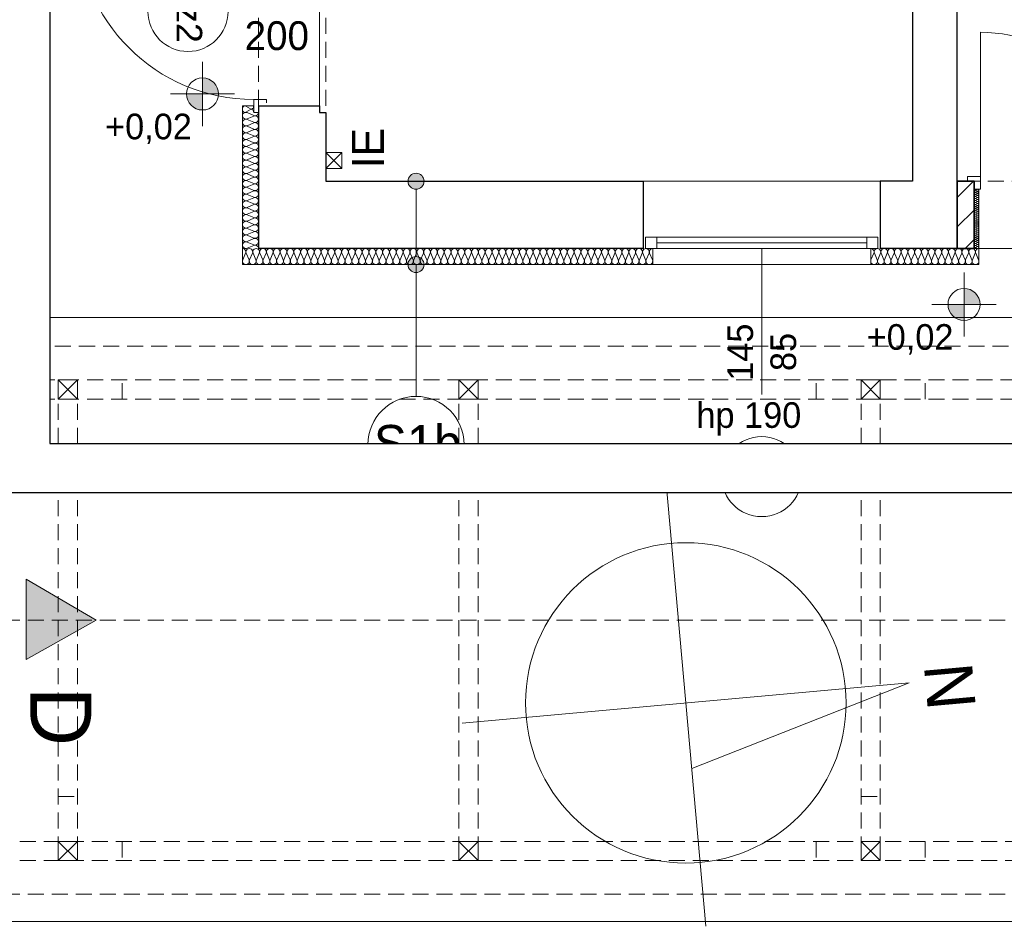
# Model space of a CAD drawing. Header units: inches. Extents: x -515158 to -470211, y -1887 to 84268.
# Tile 2 of 102: x -508388 to -502245, y 1067 to 6726. Entities that reach past the tile are written whole.
import ezdxf

# ---------------------------------------------------------------- set-up
doc = ezdxf.new("R2010")
doc.units = ezdxf.units.IN
doc.header["$MEASUREMENT"] = 0
doc.set_wipeout_variables(frame=1)
doc.linetypes.add('Krawędzie ukryte', pattern=[150, 100, -50])
for name, color, linetype, lineweight in [('#podkład', 252, 'Continuous', 9), ('Arch drzwi_Nr_Pióra__10', 252, 'Continuous', 18), ('Arch ocieplenie_Nr_Pióra__9', 252, 'Continuous', 9), ('Arch opisy okien_Nr_Pióra__9', 252, 'Continuous', 9), ('Arch opisy_Nr_Pióra__1', 252, 'Continuous', 25), ('Arch opisy_Nr_Pióra__21', 252, 'Continuous', 9), ('Arch opisy_Nr_Pióra__9', 252, 'Continuous', 9), ('ARCH TABELA_Nr_Pióra__21', 252, 'Continuous', 9), ('Arch tabelki_Nr_Pióra__21', 252, 'Continuous', 9), ('Arch wykończenie_Nr_Pióra__3', 252, 'Continuous', 18), ('Arch zmurowania_Nr_Pióra__21', 252, 'Continuous', 9), ('Arch zmurowania_Nr_Pióra__27', 252, 'Continuous', 35), ('INSTALACJA IE_Nr_Pióra__88', 252, 'Continuous', 20), ('INWENT KONST. DREWNIANA_Nr_Pióra__21', 252, 'Continuous', 9), ('INWENT OPISY_Nr_Pióra__21', 252, 'Continuous', 9), ('INWENT OPISY_Nr_Pióra__41', 252, 'Continuous', 15), ('INWENT OPISY_Nr_Pióra__88', 252, 'Continuous', 20), ('INWENT OPISY_Nr_Pióra__9', 252, 'Continuous', 9), ('INWENT RZĘDNE_Nr_Pióra__21', 252, 'Continuous', 9), ('INWENT TEREN_Nr_Pióra__21', 252, 'Continuous', 9), ('INWENT. DRZWI_Nr_Pióra__5', 252, 'Continuous', 13), ('INWENT. OKNA_Nr_Pióra__21', 252, 'Continuous', 9), ('INWENT. OKNA_Nr_Pióra__5', 252, 'Continuous', 13), ('INWENT.ŚCIANY_Nr_Pióra__1', 252, 'Continuous', 25), ('INWENT.ŚCIANY_Nr_Pióra__21', 252, 'Continuous', 9), ('Istniejące stropy_Nr_Pióra__5', 252, 'Continuous', 13)]:
    doc.layers.add(name, color=color, linetype=linetype, lineweight=lineweight)
doc.layers.add('_TABELA', color=7, linetype='Continuous')
doc.styles.add('GENERATED_STYLE_10', font='arial.ttf')
doc.styles.add('GENERATED_STYLE_3', font='txt')
doc.styles.add('GENERATED_STYLE_6', font='txt')
doc.styles.add('GENERATED_STYLE_7', font='txt')

# ---------------------------------------------------------------- blocks, each defined once
blk = doc.blocks.new('parter')
at = {"layer": 'Arch opisy_Nr_Pióra__21', "linetype": 'Continuous'}
for points in [[(-505865.4, 37847.6), (-505869.2, 37866.8), (-505880.1, 37883), (-505896.3, 37893.8), (-505915.4, 37897.6), (-505934.6, 37893.8), (-505950.8, 37883), (-505961.6, 37866.8), (-505965.4, 37847.6), (-505961.6, 37828.5), (-505950.8, 37812.3), (-505934.6, 37801.4), (-505915.4, 37797.6), (-505896.3, 37801.4), (-505880.1, 37812.3), (-505869.2, 37828.5)], [(-505865.4, 37327.6), (-505869.2, 37346.8), (-505880.1, 37363), (-505896.3, 37373.8), (-505915.4, 37377.6), (-505934.6, 37373.8), (-505950.8, 37363), (-505961.6, 37346.8), (-505965.4, 37327.6), (-505961.6, 37308.5), (-505950.8, 37292.3), (-505934.6, 37281.4), (-505915.4, 37277.6), (-505896.3, 37281.4), (-505880.1, 37292.3), (-505869.2, 37308.5)]]:
    blk.add_hatch(color=252, dxfattribs=at).paths.add_polyline_path(points, flags=0)
at = {"layer": 'Arch zmurowania_Nr_Pióra__21', "linetype": 'Continuous'}
h = blk.add_hatch(dxfattribs=at)
h.set_pattern_fill('Common_Brick', color=252, style=0, pattern_type=2)
h.set_pattern_definition([(45, (0, 0), (-91.923878, 91.923878), [])])
h.paths.add_polyline_path([(-502538.3, 37427.6), (-502433.3, 37427.6), (-502433.3, 37847.6), (-502538.3, 37847.6)], flags=0)
at = {"layer": 'INWENT RZĘDNE_Nr_Pióra__21', "linetype": 'Continuous'}
for points in [[(-507248, 38392.4), (-507148, 38392.4), (-507155.7, 38430.7), (-507177.3, 38463.1), (-507209.8, 38484.8), (-507248, 38492.4)], [(-507248, 38392.4), (-507348, 38392.4), (-507340.4, 38354.2), (-507318.8, 38321.7), (-507286.3, 38300), (-507248, 38292.4)], [(-502496, 37078.8), (-502396, 37078.8), (-502403.6, 37117), (-502425.3, 37149.5), (-502457.7, 37171.2), (-502496, 37178.8)], [(-502496, 37078.8), (-502596, 37078.8), (-502588.4, 37040.5), (-502566.7, 37008.1), (-502534.3, 36986.4), (-502496, 36978.8)]]:
    blk.add_hatch(color=252, dxfattribs=at).paths.add_polyline_path(points, flags=0)
at = {"color": 252}
blk.add_line((-506478.3, 37847.6), (-502818.3, 37847.6), dxfattribs=at)
at = {"layer": 'Arch drzwi_Nr_Pióra__10', "color": 252, "linetype": 'Continuous'}
for p, q in [((-502393.3, 37877.6), (-502393.3, 38777.6)), ((-506928.3, 38357.6), (-506928.3, 38277.6)), ((-506848.3, 38357.6), (-506928.3, 38357.6)), ((-506848.3, 38337.6), (-506848.3, 38357.6)), ((-506898.3, 38277.6), (-506928.3, 38277.6)), ((-502473.3, 37877.6), (-502393.3, 37877.6)), ((-502473.3, 37877.6), (-502473.3, 37847.6)), ((-502393.3, 37877.6), (-502393.3, 37797.6)), ((-502393.3, 37797.6), (-502433.9, 37797.6))]:
    blk.add_line(p, q, dxfattribs=at)
for centre, radius, start, end in [((-506928.3, 39457.6), 1100, 180, 270), ((-502393.3, 37877.6), 900, 0, 90)]:
    blk.add_arc(centre, radius, start, end, dxfattribs=at)
at = {"layer": 'Arch ocieplenie_Nr_Pióra__9', "color": 252, "linetype": 'Continuous'}
for p, q in [((-506949.2, 38299.3), (-506977.5, 38316)), ((-506977.5, 38279.3), (-506949.2, 38296)), ((-506928.1, 38258.2), (-506968.5, 38275.8)), ((-506968.5, 38236.9), (-506928.1, 38254.6)), ((-506928.1, 38215.7), (-506968.5, 38233.3)), ((-506968.5, 38194.4), (-506928.1, 38212.1)), ((-506928.1, 38173.2), (-506968.5, 38190.8)), ((-506968.5, 38151.9), (-506928.1, 38169.6)), ((-506928.1, 38130.7), (-506968.5, 38148.3)), ((-506968.5, 38109.4), (-506928.1, 38127.1)), ((-506928.1, 38088.2), (-506968.5, 38105.8)), ((-506968.5, 38066.9), (-506928.1, 38084.6)), ((-506928.1, 38045.7), (-506968.5, 38063.3)), ((-506968.5, 38024.4), (-506928.1, 38042.1)), ((-506928.1, 38003.2), (-506968.5, 38020.8)), ((-506968.5, 37981.9), (-506928.1, 37999.6)), ((-506928.1, 37960.7), (-506968.5, 37978.3)), ((-506968.5, 37939.4), (-506928.1, 37957.1)), ((-506928.1, 37918.2), (-506968.5, 37935.8)), ((-506968.5, 37896.9), (-506928.1, 37914.6)), ((-506928.1, 37875.7), (-506968.5, 37893.3)), ((-506968.5, 37854.4), (-506928.1, 37872.1)), ((-506928.1, 37833.2), (-506968.5, 37850.8)), ((-506968.5, 37811.9), (-506928.1, 37829.6)), ((-506928.1, 37790.7), (-506968.5, 37808.3)), ((-506968.5, 37769.4), (-506928.1, 37787.1)), ((-502412.3, 37797.1), (-502424.4, 37791.8)), ((-502424.4, 37790.7), (-502412.3, 37785.4)), ((-502412.3, 37784.3), (-502424.4, 37779)), ((-506928.1, 37748.2), (-506968.5, 37765.8)), ((-506968.5, 37726.9), (-506928.1, 37744.6)), ((-506928.1, 37705.7), (-506968.5, 37723.3)), ((-502424.4, 37778), (-502412.3, 37772.7)), ((-502412.3, 37771.6), (-502424.4, 37766.3)), ((-502424.4, 37765.2), (-502412.3, 37759.9)), ((-502412.3, 37758.8), (-502424.4, 37753.5)), ((-502424.4, 37752.4), (-502412.3, 37747.1)), ((-502412.3, 37746.1), (-502424.4, 37740.8)), ((-502424.4, 37739.7), (-502412.3, 37734.4)), ((-502412.3, 37733.3), (-502424.4, 37728)), ((-502424.4, 37726.9), (-502412.3, 37721.6)), ((-506968.5, 37684.4), (-506928.1, 37702.1)), ((-506928.1, 37663.2), (-506968.5, 37680.8)), ((-502412.3, 37720.5), (-502424.4, 37715.2)), ((-502424.4, 37714.2), (-502412.3, 37708.9)), ((-502412.3, 37707.8), (-502424.4, 37702.5)), ((-502424.4, 37701.4), (-502412.3, 37696.1)), ((-502412.3, 37695), (-502424.4, 37689.7)), ((-502424.4, 37688.6), (-502412.3, 37683.3)), ((-502412.3, 37682.3), (-502424.4, 37677)), ((-502424.4, 37675.9), (-502412.3, 37670.6)), ((-502412.3, 37669.5), (-502424.4, 37664.2)), ((-502424.4, 37663.1), (-502412.3, 37657.8)), ((-506968.5, 37641.9), (-506928.1, 37659.6)), ((-506928.1, 37620.7), (-506968.5, 37638.3)), ((-506968.5, 37599.4), (-506928.1, 37617.1)), ((-502412.3, 37656.8), (-502424.4, 37651.4)), ((-502424.4, 37650.4), (-502412.3, 37645.1)), ((-502412.3, 37644), (-502424.4, 37638.7)), ((-502424.4, 37637.6), (-502412.3, 37632.3)), ((-502412.3, 37631.2), (-502424.4, 37625.9)), ((-502424.4, 37624.9), (-502412.3, 37619.5)), ((-502412.3, 37618.5), (-502424.4, 37613.2)), ((-502424.4, 37612.1), (-502412.3, 37606.8)), ((-502412.3, 37605.7), (-502424.4, 37600.4)), ((-502424.4, 37599.3), (-502412.3, 37594)), ((-506928.1, 37578.2), (-506968.5, 37595.8)), ((-506968.5, 37556.9), (-506928.1, 37574.6)), ((-506928.1, 37535.7), (-506968.5, 37553.3)), ((-502412.3, 37593), (-502424.4, 37587.7)), ((-502424.4, 37586.6), (-502412.3, 37581.3)), ((-502412.3, 37580.2), (-502424.4, 37574.9)), ((-502424.4, 37573.8), (-502412.3, 37568.5)), ((-502412.3, 37567.4), (-502424.4, 37562.1)), ((-502424.4, 37561.1), (-502412.3, 37555.8)), ((-502412.3, 37554.7), (-502424.4, 37549.4)), ((-502424.4, 37548.3), (-502412.3, 37543)), ((-502412.3, 37541.9), (-502424.4, 37536.6)), ((-506968.5, 37514.4), (-506928.1, 37532.1)), ((-506928.1, 37493.2), (-506968.5, 37510.8)), ((-506968.5, 37471.9), (-506928.1, 37489.6)), ((-502424.4, 37535.5), (-502412.3, 37530.2)), ((-502412.3, 37529.2), (-502424.4, 37523.9)), ((-502424.4, 37522.8), (-502412.3, 37517.5)), ((-502412.3, 37516.4), (-502424.4, 37511.1)), ((-502424.4, 37510), (-502412.3, 37504.7)), ((-502412.3, 37503.6), (-502424.4, 37498.3)), ((-502424.4, 37497.3), (-502412.3, 37492)), ((-502412.3, 37490.9), (-502424.4, 37485.6)), ((-502424.4, 37484.5), (-502412.3, 37479.2)), ((-502412.3, 37478.1), (-502424.4, 37472.8)), ((-506928.1, 37450.7), (-506968.5, 37468.3)), ((-506968.5, 37429.4), (-506928.1, 37447.1)), ((-502424.4, 37471.8), (-502412.3, 37466.4)), ((-502412.3, 37465.4), (-502424.4, 37460.1)), ((-502424.4, 37459), (-502412.3, 37453.7)), ((-502412.3, 37452.6), (-502424.4, 37447.3)), ((-502424.4, 37446.2), (-502412.3, 37440.9)), ((-502412.3, 37439.9), (-502424.4, 37434.5)), ((-502424.4, 37433.5), (-502412.3, 37428.2)), ((-506978.8, 37397.8), (-506996.5, 37357.4)), ((-506957.5, 37357.4), (-506975.2, 37397.8)), ((-506936.1, 37397.8), (-506953.9, 37357.4)), ((-506914.8, 37357.4), (-506932.5, 37397.8)), ((-506893.4, 37397.8), (-506911.2, 37357.4)), ((-506872.1, 37357.4), (-506889.9, 37397.8)), ((-506850.8, 37397.8), (-506868.5, 37357.4)), ((-506829.5, 37357.4), (-506847.2, 37397.8)), ((-506808.1, 37397.8), (-506825.9, 37357.4)), ((-506786.8, 37357.4), (-506804.5, 37397.8)), ((-506765.4, 37397.8), (-506783.2, 37357.4)), ((-506744.1, 37357.4), (-506761.9, 37397.8)), ((-506722.8, 37397.8), (-506740.5, 37357.4)), ((-506701.5, 37357.4), (-506719.2, 37397.8)), ((-506680.1, 37397.8), (-506697.9, 37357.4)), ((-506658.8, 37357.4), (-506676.5, 37397.8)), ((-506637.4, 37397.8), (-506655.2, 37357.4)), ((-506616.1, 37357.4), (-506633.9, 37397.8)), ((-506594.8, 37397.8), (-506612.5, 37357.4)), ((-506573.5, 37357.4), (-506591.2, 37397.8)), ((-506552.1, 37397.8), (-506569.9, 37357.4)), ((-506530.8, 37357.4), (-506548.5, 37397.8)), ((-506509.4, 37397.8), (-506527.2, 37357.4)), ((-506488.1, 37357.4), (-506505.9, 37397.8)), ((-506466.8, 37397.8), (-506484.5, 37357.4)), ((-506445.5, 37357.4), (-506463.2, 37397.8)), ((-506424.1, 37397.8), (-506441.9, 37357.4)), ((-506402.8, 37357.4), (-506420.5, 37397.8)), ((-506381.4, 37397.8), (-506399.2, 37357.4)), ((-506360.1, 37357.4), (-506377.9, 37397.8)), ((-506338.8, 37397.8), (-506356.5, 37357.4)), ((-506317.5, 37357.4), (-506335.2, 37397.8)), ((-506296.1, 37397.8), (-506313.9, 37357.4)), ((-506274.8, 37357.4), (-506292.5, 37397.8)), ((-506253.4, 37397.8), (-506271.2, 37357.4)), ((-506232.1, 37357.4), (-506249.9, 37397.8)), ((-506210.8, 37397.8), (-506228.5, 37357.4)), ((-506189.5, 37357.4), (-506207.2, 37397.8)), ((-506168.1, 37397.8), (-506185.9, 37357.4)), ((-506146.8, 37357.4), (-506164.5, 37397.8)), ((-506125.4, 37397.8), (-506143.2, 37357.4)), ((-506104.1, 37357.4), (-506121.9, 37397.8)), ((-506082.8, 37397.8), (-506100.5, 37357.4)), ((-506061.5, 37357.4), (-506079.2, 37397.8)), ((-506040.1, 37397.8), (-506057.9, 37357.4)), ((-506018.8, 37357.4), (-506036.5, 37397.8)), ((-505997.4, 37397.8), (-506015.2, 37357.4)), ((-505976.1, 37357.4), (-505993.9, 37397.8)), ((-505954.8, 37397.8), (-505972.5, 37357.4)), ((-505933.5, 37357.4), (-505951.2, 37397.8)), ((-505912.1, 37397.8), (-505929.9, 37357.4)), ((-505890.8, 37357.4), (-505908.5, 37397.8)), ((-505869.4, 37397.8), (-505887.2, 37357.4)), ((-505848.1, 37357.4), (-505865.9, 37397.8)), ((-505826.8, 37397.8), (-505844.5, 37357.4)), ((-505805.5, 37357.4), (-505823.2, 37397.8)), ((-505784.1, 37397.8), (-505801.9, 37357.4)), ((-505762.8, 37357.4), (-505780.5, 37397.8)), ((-505741.4, 37397.8), (-505759.2, 37357.4)), ((-505720.1, 37357.4), (-505737.9, 37397.8)), ((-505698.8, 37397.8), (-505716.5, 37357.4)), ((-505677.5, 37357.4), (-505695.2, 37397.8)), ((-505656.1, 37397.8), (-505673.9, 37357.4)), ((-505634.8, 37357.4), (-505652.5, 37397.8)), ((-505613.4, 37397.8), (-505631.2, 37357.4)), ((-505592.1, 37357.4), (-505609.9, 37397.8)), ((-505570.8, 37397.8), (-505588.5, 37357.4)), ((-505549.5, 37357.4), (-505567.2, 37397.8)), ((-505528.1, 37397.8), (-505545.9, 37357.4)), ((-505506.8, 37357.4), (-505524.5, 37397.8)), ((-505485.4, 37397.8), (-505503.2, 37357.4)), ((-505464.1, 37357.4), (-505481.9, 37397.8)), ((-505442.8, 37397.8), (-505460.5, 37357.4)), ((-505421.5, 37357.4), (-505439.2, 37397.8)), ((-505400.1, 37397.8), (-505417.9, 37357.4)), ((-505378.8, 37357.4), (-505396.5, 37397.8)), ((-505357.4, 37397.8), (-505375.2, 37357.4)), ((-505336.1, 37357.4), (-505353.9, 37397.8)), ((-505314.8, 37397.8), (-505332.5, 37357.4)), ((-505293.5, 37357.4), (-505311.2, 37397.8)), ((-505272.1, 37397.8), (-505289.9, 37357.4)), ((-505250.8, 37357.4), (-505268.5, 37397.8)), ((-505229.4, 37397.8), (-505247.2, 37357.4)), ((-505208.1, 37357.4), (-505225.9, 37397.8)), ((-505186.8, 37397.8), (-505204.5, 37357.4)), ((-505165.5, 37357.4), (-505183.2, 37397.8)), ((-505144.1, 37397.8), (-505161.9, 37357.4)), ((-505122.8, 37357.4), (-505140.5, 37397.8)), ((-505101.4, 37397.8), (-505119.2, 37357.4)), ((-505080.1, 37357.4), (-505097.9, 37397.8)), ((-505058.8, 37397.8), (-505076.5, 37357.4)), ((-505037.5, 37357.4), (-505055.2, 37397.8)), ((-505016.1, 37397.8), (-505033.9, 37357.4)), ((-504994.8, 37357.4), (-505012.5, 37397.8)), ((-504973.4, 37397.8), (-504991.2, 37357.4)), ((-504952.1, 37357.4), (-504969.9, 37397.8)), ((-504930.8, 37397.8), (-504948.5, 37357.4)), ((-504909.5, 37357.4), (-504927.2, 37397.8)), ((-504888.1, 37397.8), (-504905.9, 37357.4)), ((-504866.8, 37357.4), (-504884.5, 37397.8)), ((-504845.4, 37397.8), (-504863.2, 37357.4)), ((-504824.1, 37357.4), (-504841.9, 37397.8)), ((-504802.8, 37397.8), (-504820.5, 37357.4)), ((-504781.5, 37357.4), (-504799.2, 37397.8)), ((-504760.1, 37397.8), (-504777.9, 37357.4)), ((-504738.8, 37357.4), (-504756.5, 37397.8)), ((-504717.4, 37397.8), (-504735.2, 37357.4)), ((-504696.1, 37357.4), (-504713.9, 37397.8)), ((-504674.8, 37397.8), (-504692.5, 37357.4)), ((-504653.5, 37357.4), (-504671.2, 37397.8)), ((-504632.1, 37397.8), (-504649.9, 37357.4)), ((-504610.8, 37357.4), (-504628.5, 37397.8)), ((-504589.4, 37397.8), (-504607.2, 37357.4)), ((-504568.1, 37357.4), (-504585.9, 37397.8)), ((-504546.8, 37397.8), (-504564.5, 37357.4)), ((-504525.5, 37357.4), (-504543.2, 37397.8)), ((-504504.1, 37397.8), (-504521.9, 37357.4)), ((-504482.8, 37357.4), (-504500.5, 37397.8)), ((-504461.4, 37397.8), (-504479.2, 37357.4)), ((-504440.1, 37357.4), (-504457.9, 37397.8)), ((-503059, 37397.8), (-503076.6, 37357.4)), ((-503037.9, 37357.4), (-503055.5, 37397.8)), ((-503016.8, 37397.8), (-503034.4, 37357.4)), ((-502995.7, 37357.4), (-503013.3, 37397.8)), ((-502974.6, 37397.8), (-502992.2, 37357.4)), ((-502953.5, 37357.4), (-502971.1, 37397.8)), ((-502932.4, 37397.8), (-502950, 37357.4)), ((-502911.3, 37357.4), (-502928.9, 37397.8)), ((-502890.3, 37397.8), (-502907.8, 37357.4)), ((-502869.2, 37357.4), (-502886.7, 37397.8)), ((-502848.1, 37397.8), (-502865.6, 37357.4)), ((-502827, 37357.4), (-502844.5, 37397.8)), ((-502805.9, 37397.8), (-502823.4, 37357.4)), ((-502784.8, 37357.4), (-502802.3, 37397.8)), ((-502763.7, 37397.8), (-502781.2, 37357.4)), ((-502742.6, 37357.4), (-502760.1, 37397.8)), ((-502721.5, 37397.8), (-502739.1, 37357.4)), ((-502700.4, 37357.4), (-502718, 37397.8)), ((-502679.3, 37397.8), (-502696.9, 37357.4)), ((-502658.2, 37357.4), (-502675.8, 37397.8)), ((-502637.1, 37397.8), (-502654.7, 37357.4)), ((-502616, 37357.4), (-502633.6, 37397.8)), ((-502594.9, 37397.8), (-502612.5, 37357.4)), ((-502573.8, 37357.4), (-502591.4, 37397.8)), ((-502552.8, 37397.8), (-502570.3, 37357.4)), ((-502531.7, 37357.4), (-502549.2, 37397.8)), ((-502510.6, 37397.8), (-502528.1, 37357.4)), ((-502489.5, 37357.4), (-502507, 37397.8)), ((-502468.4, 37397.8), (-502485.9, 37357.4)), ((-502447.3, 37357.4), (-502464.8, 37397.8)), ((-502426.2, 37397.8), (-502443.7, 37357.4)), ((-502405.1, 37357.4), (-502422.6, 37397.8))]:
    blk.add_line(p, q, dxfattribs=at)
for centre, major_axis, ratio, start_param, end_param in [((-506977.1, 38256.4), (-21.3, 0), 0.999163, 4.299595, 8.266775), ((-506983.4, 38297.6), (0, 20), 0.744374, 5.870392, 9.837571), ((-506943.2, 38317.6), (0, 20), 0.744374, 2.7288, 4.712389), ((-506943.2, 38277.6), (0, 20), 0.744374, 4.712389, 6.695979), ((-506919.6, 38277.6), (-21.3, 0), 0.999163, 1.158004, 3.141593), ((-506977.1, 38213.9), (-21.3, 0), 0.999163, 4.299595, 8.266775), ((-506919.6, 38235.1), (-21.3, 0), 0.999163, 1.158004, 5.125183), ((-506919.6, 38192.6), (-21.3, 0), 0.999163, 1.158004, 5.125183), ((-506977.1, 38171.4), (-21.3, 0), 0.999163, 4.299595, 8.266775), ((-506977.1, 38128.9), (-21.3, 0), 0.999163, 4.299595, 8.266775), ((-506919.6, 38150.1), (-21.3, 0), 0.999163, 1.158004, 5.125183), ((-506977.1, 38086.4), (-21.3, 0), 0.999163, 4.299595, 8.266775), ((-506919.6, 38107.6), (-21.3, 0), 0.999163, 1.158004, 5.125183), ((-506977.1, 38043.9), (-21.3, 0), 0.999163, 4.299595, 8.266775), ((-506919.6, 38065.1), (-21.3, 0), 0.999163, 1.158004, 5.125183), ((-506919.6, 38022.6), (-21.3, 0), 0.999163, 1.158004, 5.125183), ((-506977.1, 38001.4), (-21.3, 0), 0.999163, 4.299595, 8.266775), ((-506977.1, 37958.9), (-21.3, 0), 0.999163, 4.299595, 8.266775), ((-506919.6, 37980.1), (-21.3, 0), 0.999163, 1.158004, 5.125183), ((-506977.1, 37916.4), (-21.3, 0), 0.999163, 4.299595, 8.266775), ((-506919.6, 37937.6), (-21.3, 0), 0.999163, 1.158004, 5.125183), ((-506919.6, 37895.1), (-21.3, 0), 0.999163, 1.158004, 5.125183), ((-506977.1, 37873.9), (-21.3, 0), 0.999163, 4.299595, 8.266775), ((-506977.1, 37831.4), (-21.3, 0), 0.999163, 4.299595, 8.266775), ((-506919.6, 37852.6), (-21.3, 0), 0.999163, 1.158004, 5.125183), ((-506977.1, 37788.9), (-21.3, 0), 0.999163, 4.299595, 8.266775), ((-506919.6, 37810.1), (-21.3, 0), 0.999163, 1.158004, 5.125183), ((-506919.6, 37767.6), (-21.3, 0), 0.999163, 1.158004, 5.125183), ((-502426.9, 37784.9), (6.38, 0), 0.999862, 1.158004, 5.125183), ((-502426.9, 37797.6), (6.38, 0), 0.999862, 3.141593, 5.125182), ((-502409.7, 37791.3), (6.38, 0), 0.999862, 4.299595, 8.266775), ((-502409.7, 37778.5), (6.38, 0), 0.999862, 4.299595, 8.266775), ((-506977.1, 37746.4), (-21.3, 0), 0.999163, 4.299595, 8.266775), ((-506977.1, 37703.9), (-21.3, 0), 0.999163, 4.299595, 8.266775), ((-506919.6, 37725.1), (-21.3, 0), 0.999163, 1.158004, 5.125183), ((-502426.9, 37772.1), (6.38, 0), 0.999862, 1.158004, 5.125183), ((-502426.9, 37759.4), (6.38, 0), 0.999862, 1.158004, 5.125183), ((-502426.9, 37746.6), (6.38, 0), 0.999862, 1.158004, 5.125183), ((-502426.9, 37733.8), (6.38, 0), 0.999862, 1.158004, 5.125183), ((-502426.9, 37721.1), (6.38, 0), 0.999862, 1.158004, 5.125183), ((-502409.7, 37765.7), (6.38, 0), 0.999862, 4.299595, 8.266775), ((-502409.7, 37753), (6.38, 0), 0.999862, 4.299595, 8.266775), ((-502409.7, 37740.2), (6.38, 0), 0.999862, 4.299595, 8.266775), ((-502409.7, 37727.5), (6.38, 0), 0.999862, 4.299595, 8.266775), ((-506977.1, 37661.4), (-21.3, 0), 0.999163, 4.299595, 8.266775), ((-506919.6, 37682.6), (-21.3, 0), 0.999163, 1.158004, 5.125183), ((-506919.6, 37640.1), (-21.3, 0), 0.999163, 1.158004, 5.125183), ((-502426.9, 37708.3), (6.38, 0), 0.999862, 1.158004, 5.125183), ((-502426.9, 37695.6), (6.38, 0), 0.999862, 1.158004, 5.125183), ((-502426.9, 37682.8), (6.38, 0), 0.999862, 1.158004, 5.125183), ((-502426.9, 37670), (6.38, 0), 0.999862, 1.158004, 5.125183), ((-502426.9, 37657.3), (6.38, 0), 0.999862, 1.158004, 5.125183), ((-502409.7, 37714.7), (6.38, 0), 0.999862, 4.299595, 8.266775), ((-502409.7, 37701.9), (6.38, 0), 0.999862, 4.299595, 8.266775), ((-502409.7, 37689.2), (6.38, 0), 0.999862, 4.299595, 8.266775), ((-502409.7, 37676.4), (6.38, 0), 0.999862, 4.299595, 8.266775), ((-502409.7, 37663.7), (6.38, 0), 0.999862, 4.299595, 8.266775), ((-506977.1, 37618.9), (-21.3, 0), 0.999163, 4.299595, 8.266775), ((-506977.1, 37576.4), (-21.3, 0), 0.999163, 4.299595, 8.266775), ((-506919.6, 37597.6), (-21.3, 0), 0.999163, 1.158004, 5.125183), ((-502426.9, 37644.5), (6.38, 0), 0.999862, 1.158004, 5.125183), ((-502426.9, 37631.8), (6.38, 0), 0.999862, 1.158004, 5.125183), ((-502426.9, 37619), (6.38, 0), 0.999862, 1.158004, 5.125183), ((-502426.9, 37606.3), (6.38, 0), 0.999862, 1.158004, 5.125183), ((-502426.9, 37593.5), (6.38, 0), 0.999862, 1.158004, 5.125183), ((-502409.7, 37650.9), (6.38, 0), 0.999862, 4.299595, 8.266775), ((-502409.7, 37638.1), (6.38, 0), 0.999862, 4.299595, 8.266775), ((-502409.7, 37625.4), (6.38, 0), 0.999862, 4.299595, 8.266775), ((-502409.7, 37612.6), (6.38, 0), 0.999862, 4.299595, 8.266775), ((-502409.7, 37599.9), (6.38, 0), 0.999862, 4.299595, 8.266775), ((-506977.1, 37533.9), (-21.3, 0), 0.999163, 4.299595, 8.266775), ((-506919.6, 37555.1), (-21.3, 0), 0.999163, 1.158004, 5.125183), ((-502426.9, 37580.7), (6.38, 0), 0.999862, 1.158004, 5.125183), ((-502426.9, 37568), (6.38, 0), 0.999862, 1.158004, 5.125183), ((-502426.9, 37555.2), (6.38, 0), 0.999862, 1.158004, 5.125183), ((-502426.9, 37542.5), (6.38, 0), 0.999862, 1.158004, 5.125183), ((-502409.7, 37587.1), (6.38, 0), 0.999862, 4.299595, 8.266775), ((-502409.7, 37574.4), (6.38, 0), 0.999862, 4.299595, 8.266775), ((-502409.7, 37561.6), (6.38, 0), 0.999862, 4.299595, 8.266775), ((-502409.7, 37548.8), (6.38, 0), 0.999862, 4.299595, 8.266775), ((-502409.7, 37536.1), (6.38, 0), 0.999862, 4.299595, 8.266775), ((-506977.1, 37491.4), (-21.3, 0), 0.999163, 4.299595, 8.266775), ((-506919.6, 37512.6), (-21.3, 0), 0.999163, 1.158004, 5.125183), ((-506919.6, 37470.1), (-21.3, 0), 0.999163, 1.158004, 5.125183), ((-502426.9, 37529.7), (6.38, 0), 0.999862, 1.158004, 5.125183), ((-502426.9, 37516.9), (6.38, 0), 0.999862, 1.158004, 5.125183), ((-502426.9, 37504.2), (6.38, 0), 0.999862, 1.158004, 5.125183), ((-502426.9, 37491.4), (6.38, 0), 0.999862, 1.158004, 5.125183), ((-502426.9, 37478.7), (6.38, 0), 0.999862, 1.158004, 5.125183), ((-502409.7, 37523.3), (6.38, 0), 0.999862, 4.299595, 8.266775), ((-502409.7, 37510.6), (6.38, 0), 0.999862, 4.299595, 8.266775), ((-502409.7, 37497.8), (6.38, 0), 0.999862, 4.299595, 8.266775), ((-502409.7, 37485), (6.38, 0), 0.999862, 4.299595, 8.266775), ((-502409.7, 37472.3), (6.38, 0), 0.999862, 4.299595, 8.266775), ((-506977.1, 37448.9), (-21.3, 0), 0.999163, 4.299595, 8.266775), ((-506998.3, 37406.4), (-21.3, 0), 0.996929, 2.7288, 4.712389), ((-506955.7, 37406.4), (-21.3, 0), 0.996929, 2.7288, 6.695979), ((-506913, 37406.4), (-21.3, 0), 0.996929, 2.7288, 6.695979), ((-506919.6, 37427.6), (-21.3, 0), 0.999163, 3.141593, 5.125182), ((-506870.3, 37406.4), (-21.3, 0), 0.996929, 2.7288, 6.695979), ((-506827.7, 37406.4), (-21.3, 0), 0.996929, 2.7288, 6.695979), ((-506785, 37406.4), (-21.3, 0), 0.996929, 2.7288, 6.695979), ((-506742.3, 37406.4), (-21.3, 0), 0.996929, 2.7288, 6.695979), ((-506699.7, 37406.4), (-21.3, 0), 0.996929, 2.7288, 6.695979), ((-506657, 37406.4), (-21.3, 0), 0.996929, 2.7288, 6.695979), ((-506614.3, 37406.4), (-21.3, 0), 0.996929, 2.7288, 6.695979), ((-506571.7, 37406.4), (-21.3, 0), 0.996929, 2.7288, 6.695979), ((-506529, 37406.4), (-21.3, 0), 0.996929, 2.7288, 6.695979), ((-506486.3, 37406.4), (-21.3, 0), 0.996929, 2.7288, 6.695979), ((-506443.7, 37406.4), (-21.3, 0), 0.996929, 2.7288, 6.695979), ((-506401, 37406.4), (-21.3, 0), 0.996929, 2.7288, 6.695979), ((-506358.3, 37406.4), (-21.3, 0), 0.996929, 2.7288, 6.695979), ((-506315.7, 37406.4), (-21.3, 0), 0.996929, 2.7288, 6.695979), ((-506273, 37406.4), (-21.3, 0), 0.996929, 2.7288, 6.695979), ((-506230.3, 37406.4), (-21.3, 0), 0.996929, 2.7288, 6.695979), ((-506187.7, 37406.4), (-21.3, 0), 0.996929, 2.7288, 6.695979), ((-506145, 37406.4), (-21.3, 0), 0.996929, 2.7288, 6.695979), ((-506102.3, 37406.4), (-21.3, 0), 0.996929, 2.7288, 6.695979), ((-506059.7, 37406.4), (-21.3, 0), 0.996929, 2.7288, 6.695979), ((-506017, 37406.4), (-21.3, 0), 0.996929, 2.7288, 6.695979), ((-505974.3, 37406.4), (-21.3, 0), 0.996929, 2.7288, 6.695979), ((-505931.7, 37406.4), (-21.3, 0), 0.996929, 2.7288, 6.695979), ((-505889, 37406.4), (-21.3, 0), 0.996929, 2.7288, 6.695979), ((-505846.3, 37406.4), (-21.3, 0), 0.996929, 2.7288, 6.695979), ((-505803.7, 37406.4), (-21.3, 0), 0.996929, 2.7288, 6.695979), ((-505761, 37406.4), (-21.3, 0), 0.996929, 2.7288, 6.695979), ((-505718.3, 37406.4), (-21.3, 0), 0.996929, 2.7288, 6.695979), ((-505675.7, 37406.4), (-21.3, 0), 0.996929, 2.7288, 6.695979), ((-505633, 37406.4), (-21.3, 0), 0.996929, 2.7288, 6.695979), ((-505590.3, 37406.4), (-21.3, 0), 0.996929, 2.7288, 6.695979), ((-505547.7, 37406.4), (-21.3, 0), 0.996929, 2.7288, 6.695979), ((-505505, 37406.4), (-21.3, 0), 0.996929, 2.7288, 6.695979), ((-505462.3, 37406.4), (-21.3, 0), 0.996929, 2.7288, 6.695979), ((-505419.7, 37406.4), (-21.3, 0), 0.996929, 2.7288, 6.695979), ((-505377, 37406.4), (-21.3, 0), 0.996929, 2.7288, 6.695979), ((-505334.3, 37406.4), (-21.3, 0), 0.996929, 2.7288, 6.695979), ((-505291.7, 37406.4), (-21.3, 0), 0.996929, 2.7288, 6.695979), ((-505249, 37406.4), (-21.3, 0), 0.996929, 2.7288, 6.695979), ((-505206.3, 37406.4), (-21.3, 0), 0.996929, 2.7288, 6.695979), ((-505163.7, 37406.4), (-21.3, 0), 0.996929, 2.7288, 6.695979), ((-505121, 37406.4), (-21.3, 0), 0.996929, 2.7288, 6.695979), ((-505078.3, 37406.4), (-21.3, 0), 0.996929, 2.7288, 6.695979), ((-505035.7, 37406.4), (-21.3, 0), 0.996929, 2.7288, 6.695979), ((-504993, 37406.4), (-21.3, 0), 0.996929, 2.7288, 6.695979), ((-504950.3, 37406.4), (-21.3, 0), 0.996929, 2.7288, 6.695979), ((-504907.7, 37406.4), (-21.3, 0), 0.996929, 2.7288, 6.695979), ((-504865, 37406.4), (-21.3, 0), 0.996929, 2.7288, 6.695979), ((-504822.3, 37406.4), (-21.3, 0), 0.996929, 2.7288, 6.695979), ((-504779.7, 37406.4), (-21.3, 0), 0.996929, 2.7288, 6.695979), ((-504737, 37406.4), (-21.3, 0), 0.996929, 2.7288, 6.695979), ((-504694.3, 37406.4), (-21.3, 0), 0.996929, 2.7288, 6.695979), ((-504651.7, 37406.4), (-21.3, 0), 0.996929, 2.7288, 6.695979), ((-504609, 37406.4), (-21.3, 0), 0.996929, 2.7288, 6.695979), ((-504566.3, 37406.4), (-21.3, 0), 0.996929, 2.7288, 6.695979), ((-504523.7, 37406.4), (-21.3, 0), 0.996929, 2.7288, 6.695979), ((-504481, 37406.4), (-21.3, 0), 0.996929, 2.7288, 6.695979), ((-504438.3, 37406.4), (-21.3, 0), 0.996929, 4.712389, 6.695979), ((-503078.3, 37406.4), (0, -21.3), 0.991816, 1.158004, 3.141593), ((-503036.1, 37406.4), (0, -21.3), 0.991816, 1.158004, 5.125183), ((-502993.9, 37406.4), (0, -21.3), 0.991816, 1.158004, 5.125183), ((-502951.8, 37406.4), (0, -21.3), 0.991816, 1.158004, 5.125183), ((-502909.6, 37406.4), (0, -21.3), 0.991816, 1.158004, 5.125183), ((-502867.4, 37406.4), (0, -21.3), 0.991816, 1.158004, 5.125183), ((-502825.2, 37406.4), (0, -21.3), 0.991816, 1.158004, 5.125183), ((-502783, 37406.4), (0, -21.3), 0.991816, 1.158004, 5.125183), ((-502740.8, 37406.4), (0, -21.3), 0.991816, 1.158004, 5.125183), ((-502698.6, 37406.4), (0, -21.3), 0.991816, 1.158004, 5.125183), ((-502656.4, 37406.4), (0, -21.3), 0.991816, 1.158004, 5.125183), ((-502614.3, 37406.4), (0, -21.3), 0.991816, 1.158004, 5.125183), ((-502572.1, 37406.4), (0, -21.3), 0.991816, 1.158004, 5.125183), ((-502529.9, 37406.4), (0, -21.3), 0.991816, 1.158004, 5.125183), ((-502487.7, 37406.4), (0, -21.3), 0.991816, 1.158004, 5.125183), ((-502445.5, 37406.4), (0, -21.3), 0.991816, 1.158004, 5.125183), ((-502426.9, 37465.9), (6.38, 0), 0.999862, 1.158004, 5.125183), ((-502426.9, 37453.1), (6.38, 0), 0.999862, 1.158004, 5.125183), ((-502426.9, 37440.4), (6.38, 0), 0.999862, 1.158004, 5.125183), ((-502426.9, 37427.6), (6.38, 0), 0.999862, 1.158004, 3.141593), ((-502403.3, 37406.4), (0, -21.3), 0.991816, 3.141593, 5.125182), ((-502409.7, 37459.5), (6.38, 0), 0.999862, 4.299595, 8.266775), ((-502409.7, 37446.8), (6.38, 0), 0.999862, 4.299595, 8.266775), ((-502409.7, 37434), (6.38, 0), 0.999862, 4.299595, 8.266775), ((-506977, 37348.9), (-21.3, 0), 0.996929, 5.870392, 9.837571), ((-506934.3, 37348.9), (-21.3, 0), 0.996929, 5.870392, 9.837571), ((-506891.7, 37348.9), (-21.3, 0), 0.996929, 5.870392, 9.837571), ((-506849, 37348.9), (-21.3, 0), 0.996929, 5.870392, 9.837571), ((-506806.3, 37348.9), (-21.3, 0), 0.996929, 5.870392, 9.837571), ((-506763.7, 37348.9), (-21.3, 0), 0.996929, 5.870392, 9.837571), ((-506721, 37348.9), (-21.3, 0), 0.996929, 5.870392, 9.837571), ((-506678.3, 37348.9), (-21.3, 0), 0.996929, 5.870392, 9.837571), ((-506635.7, 37348.9), (-21.3, 0), 0.996929, 5.870392, 9.837571), ((-506593, 37348.9), (-21.3, 0), 0.996929, 5.870392, 9.837571), ((-506550.3, 37348.9), (-21.3, 0), 0.996929, 5.870392, 9.837571), ((-506507.7, 37348.9), (-21.3, 0), 0.996929, 5.870392, 9.837571), ((-506465, 37348.9), (-21.3, 0), 0.996929, 5.870392, 9.837571), ((-506422.3, 37348.9), (-21.3, 0), 0.996929, 5.870392, 9.837571), ((-506379.7, 37348.9), (-21.3, 0), 0.996929, 5.870392, 9.837571), ((-506337, 37348.9), (-21.3, 0), 0.996929, 5.870392, 9.837571), ((-506294.3, 37348.9), (-21.3, 0), 0.996929, 5.870392, 9.837571), ((-506251.7, 37348.9), (-21.3, 0), 0.996929, 5.870392, 9.837571), ((-506209, 37348.9), (-21.3, 0), 0.996929, 5.870392, 9.837571), ((-506166.3, 37348.9), (-21.3, 0), 0.996929, 5.870392, 9.837571), ((-506123.7, 37348.9), (-21.3, 0), 0.996929, 5.870392, 9.837571), ((-506081, 37348.9), (-21.3, 0), 0.996929, 5.870392, 9.837571), ((-506038.3, 37348.9), (-21.3, 0), 0.996929, 5.870392, 9.837571), ((-505995.7, 37348.9), (-21.3, 0), 0.996929, 5.870392, 9.837571), ((-505953, 37348.9), (-21.3, 0), 0.996929, 5.870392, 9.837571), ((-505910.3, 37348.9), (-21.3, 0), 0.996929, 5.870392, 9.837571), ((-505867.7, 37348.9), (-21.3, 0), 0.996929, 5.870392, 9.837571), ((-505825, 37348.9), (-21.3, 0), 0.996929, 5.870392, 9.837571), ((-505782.3, 37348.9), (-21.3, 0), 0.996929, 5.870392, 9.837571), ((-505739.7, 37348.9), (-21.3, 0), 0.996929, 5.870392, 9.837571), ((-505697, 37348.9), (-21.3, 0), 0.996929, 5.870392, 9.837571), ((-505654.3, 37348.9), (-21.3, 0), 0.996929, 5.870392, 9.837571), ((-505611.7, 37348.9), (-21.3, 0), 0.996929, 5.870392, 9.837571), ((-505569, 37348.9), (-21.3, 0), 0.996929, 5.870392, 9.837571), ((-505526.3, 37348.9), (-21.3, 0), 0.996929, 5.870392, 9.837571), ((-505483.7, 37348.9), (-21.3, 0), 0.996929, 5.870392, 9.837571), ((-505441, 37348.9), (-21.3, 0), 0.996929, 5.870392, 9.837571), ((-505398.3, 37348.9), (-21.3, 0), 0.996929, 5.870392, 9.837571), ((-505355.7, 37348.9), (-21.3, 0), 0.996929, 5.870392, 9.837571), ((-505313, 37348.9), (-21.3, 0), 0.996929, 5.870392, 9.837571), ((-505270.3, 37348.9), (-21.3, 0), 0.996929, 5.870392, 9.837571), ((-505227.7, 37348.9), (-21.3, 0), 0.996929, 5.870392, 9.837571), ((-505185, 37348.9), (-21.3, 0), 0.996929, 5.870392, 9.837571), ((-505142.3, 37348.9), (-21.3, 0), 0.996929, 5.870392, 9.837571), ((-505099.7, 37348.9), (-21.3, 0), 0.996929, 5.870392, 9.837571), ((-505057, 37348.9), (-21.3, 0), 0.996929, 5.870392, 9.837571), ((-505014.3, 37348.9), (-21.3, 0), 0.996929, 5.870392, 9.837571), ((-504971.7, 37348.9), (-21.3, 0), 0.996929, 5.870392, 9.837571), ((-504929, 37348.9), (-21.3, 0), 0.996929, 5.870392, 9.837571), ((-504886.3, 37348.9), (-21.3, 0), 0.996929, 5.870392, 9.837571), ((-504843.7, 37348.9), (-21.3, 0), 0.996929, 5.870392, 9.837571), ((-504801, 37348.9), (-21.3, 0), 0.996929, 5.870392, 9.837571), ((-504758.3, 37348.9), (-21.3, 0), 0.996929, 5.870392, 9.837571), ((-504715.7, 37348.9), (-21.3, 0), 0.996929, 5.870392, 9.837571), ((-504673, 37348.9), (-21.3, 0), 0.996929, 5.870392, 9.837571), ((-504630.3, 37348.9), (-21.3, 0), 0.996929, 5.870392, 9.837571), ((-504587.7, 37348.9), (-21.3, 0), 0.996929, 5.870392, 9.837571), ((-504545, 37348.9), (-21.3, 0), 0.996929, 5.870392, 9.837571), ((-504502.3, 37348.9), (-21.3, 0), 0.996929, 5.870392, 9.837571), ((-504459.7, 37348.9), (-21.3, 0), 0.996929, 5.870392, 9.837571), ((-503057.2, 37348.9), (0, -21.3), 0.991816, 4.299595, 8.266775), ((-503015, 37348.9), (0, -21.3), 0.991816, 4.299595, 8.266775), ((-502972.9, 37348.9), (0, -21.3), 0.991816, 4.299595, 8.266775), ((-502930.7, 37348.9), (0, -21.3), 0.991816, 4.299595, 8.266775), ((-502888.5, 37348.9), (0, -21.3), 0.991816, 4.299595, 8.266775), ((-502846.3, 37348.9), (0, -21.3), 0.991816, 4.299595, 8.266775), ((-502804.1, 37348.9), (0, -21.3), 0.991816, 4.299595, 8.266775), ((-502761.9, 37348.9), (0, -21.3), 0.991816, 4.299595, 8.266775), ((-502719.7, 37348.9), (0, -21.3), 0.991816, 4.299595, 8.266775), ((-502677.5, 37348.9), (0, -21.3), 0.991816, 4.299595, 8.266775), ((-502635.4, 37348.9), (0, -21.3), 0.991816, 4.299595, 8.266775), ((-502593.2, 37348.9), (0, -21.3), 0.991816, 4.299595, 8.266775), ((-502551, 37348.9), (0, -21.3), 0.991816, 4.299595, 8.266775), ((-502508.8, 37348.9), (0, -21.3), 0.991816, 4.299595, 8.266775), ((-502466.6, 37348.9), (0, -21.3), 0.991816, 4.299595, 8.266775), ((-502424.4, 37348.9), (0, -21.3), 0.991816, 4.299595, 8.266775)]:
    blk.add_ellipse(centre, major_axis=major_axis, ratio=ratio, start_param=start_param, end_param=end_param, dxfattribs=at)
at = {"layer": 'Arch opisy_Nr_Pióra__21', "color": 252, "linetype": 'Continuous'}
for p, q in [((-505915.4, 37797.6), (-505915.4, 37377.6)), ((-505915.4, 37327.6), (-505915.4, 36505))]:
    blk.add_line(p, q, dxfattribs=at)
for centre, radius in [((-505915.4, 37847.6), 50), ((-505915.4, 37327.6), 50), ((-505915.4, 36205), 300)]:
    blk.add_circle(centre, radius, dxfattribs=at)
at = {"layer": 'Arch opisy_Nr_Pióra__9', "color": 252, "linetype": 'Continuous'}
for centre in [(-507338.3, 38907.6), (-503758.3, 36004.1)]:
    blk.add_circle(centre, 250, dxfattribs=at)
at = {"layer": 'ARCH TABELA_Nr_Pióra__21', "color": 252, "linetype": 'Continuous'}
for p, q in [((-504357.6, 35985.9), (-504106.5, 33197.2)), ((-505626.4, 34466), (-502837.7, 34717.1)), ((-504195.3, 34183.2), (-502837.7, 34717.1))]:
    blk.add_line(p, q, dxfattribs=at)
blk.add_circle((-504232, 34591.6), 1000, dxfattribs=at)
at = {"layer": 'Arch wykończenie_Nr_Pióra__3', "color": 252, "linetype": 'Continuous'}
for p, q in [((-506998.3, 38317.6), (-506998.3, 37327.6)), ((-506928.3, 38317.6), (-506998.3, 38317.6)), ((-502403.3, 37327.6), (-502403.3, 37797.6)), ((-504438.3, 37427.6), (-504438.3, 37327.6)), ((-503078.3, 37427.6), (-503078.3, 37327.6)), ((-506998.3, 37327.6), (-504438.3, 37327.6)), ((-503078.3, 37327.6), (-502403.3, 37327.6))]:
    blk.add_line(p, q, dxfattribs=at)
at = {"layer": 'Arch zmurowania_Nr_Pióra__27', "color": 252, "linetype": 'Continuous'}
for p, q in [((-502538.3, 37847.6), (-502538.3, 37427.6)), ((-502433.3, 37847.6), (-502538.3, 37847.6)), ((-502433.3, 37427.6), (-502433.3, 37847.6)), ((-502538.3, 37427.6), (-502433.3, 37427.6))]:
    blk.add_line(p, q, dxfattribs=at)
at = {"layer": 'INSTALACJA IE_Nr_Pióra__88', "color": 252, "linetype": 'Continuous'}
for p, q in [((-506478.3, 38027.6), (-506378.3, 37927.6)), ((-506378.3, 38027.6), (-506478.3, 37927.6)), ((-506478.3, 38027.6), (-506378.3, 38027.6)), ((-506478.3, 37927.6), (-506478.3, 38027.6)), ((-506378.3, 38027.6), (-506378.3, 37927.6)), ((-506378.3, 37927.6), (-506478.3, 37927.6))]:
    blk.add_line(p, q, dxfattribs=at)
at = {"layer": 'INWENT KONST. DREWNIANA_Nr_Pióra__21', "color": 252, "linetype": 'Krawędzie ukryte'}
for p, q in [((-513118.3, 36817.6), (-498038.3, 36817.6)), ((-512918.3, 36607.6), (-498088.3, 36607.6)), ((-508148.3, 36607.6), (-508148.3, 33607.6)), ((-508028.3, 36607.6), (-508028.3, 33607.6)), ((-507748.3, 36487.6), (-507748.3, 36607.6)), ((-505648.3, 36607.6), (-505648.3, 33607.6)), ((-505528.3, 36607.6), (-505528.3, 33607.6)), ((-503418.3, 36487.6), (-503418.3, 36607.6)), ((-503138.3, 36607.6), (-503138.3, 33607.6)), ((-503018.3, 36607.6), (-503018.3, 33607.6)), ((-502738.3, 36487.6), (-502738.3, 36607.6)), ((-512918.3, 36487.6), (-498088.3, 36487.6)), ((-508148.3, 36207.6), (-508028.3, 36207.6)), ((-503138.3, 36207.6), (-503018.3, 36207.6)), ((-498038.3, 35107.6), (-513118.3, 35107.6)), ((-508148.3, 34007.6), (-508028.3, 34007.6)), ((-503138.3, 34007.6), (-503018.3, 34007.6)), ((-498088.3, 33727.6), (-512918.3, 33727.6)), ((-507748.3, 33727.6), (-507748.3, 33607.6)), ((-503418.3, 33727.6), (-503418.3, 33607.6)), ((-502738.3, 33727.6), (-502738.3, 33607.6)), ((-498088.3, 33607.6), (-512918.3, 33607.6)), ((-498038.3, 33397.6), (-513118.3, 33397.6))]:
    blk.add_line(p, q, dxfattribs=at)
at = {"layer": 'INWENT KONST. DREWNIANA_Nr_Pióra__21', "color": 252, "linetype": 'Continuous'}
for p, q in [((-508148.3, 36607.6), (-508028.3, 36487.6)), ((-508148.3, 36487.6), (-508028.3, 36607.6)), ((-508148.3, 36607.6), (-508028.3, 36607.6)), ((-508148.3, 36487.6), (-508148.3, 36607.6)), ((-508028.3, 36607.6), (-508028.3, 36487.6)), ((-505648.3, 36607.6), (-505528.3, 36487.6)), ((-505648.3, 36487.6), (-505528.3, 36607.6)), ((-505648.3, 36607.6), (-505528.3, 36607.6)), ((-505648.3, 36487.6), (-505648.3, 36607.6)), ((-505528.3, 36607.6), (-505528.3, 36487.6)), ((-503138.3, 36607.6), (-503018.3, 36487.6)), ((-503138.3, 36487.6), (-503018.3, 36607.6)), ((-503138.3, 36607.6), (-503018.3, 36607.6)), ((-503138.3, 36487.6), (-503138.3, 36607.6)), ((-503018.3, 36607.6), (-503018.3, 36487.6)), ((-508028.3, 36487.6), (-508148.3, 36487.6)), ((-505528.3, 36487.6), (-505648.3, 36487.6)), ((-503018.3, 36487.6), (-503138.3, 36487.6)), ((-508148.3, 33727.6), (-508028.3, 33607.6)), ((-508148.3, 33607.6), (-508028.3, 33727.6)), ((-508148.3, 33727.6), (-508028.3, 33727.6)), ((-508148.3, 33607.6), (-508148.3, 33727.6)), ((-508028.3, 33727.6), (-508028.3, 33607.6)), ((-505648.3, 33727.6), (-505528.3, 33607.6)), ((-505648.3, 33607.6), (-505528.3, 33727.6)), ((-505648.3, 33727.6), (-505528.3, 33727.6)), ((-505648.3, 33607.6), (-505648.3, 33727.6)), ((-505528.3, 33727.6), (-505528.3, 33607.6)), ((-503138.3, 33727.6), (-503018.3, 33607.6)), ((-503138.3, 33607.6), (-503018.3, 33727.6)), ((-503138.3, 33727.6), (-503018.3, 33727.6)), ((-503138.3, 33607.6), (-503138.3, 33727.6)), ((-503018.3, 33727.6), (-503018.3, 33607.6)), ((-508028.3, 33607.6), (-508148.3, 33607.6)), ((-505528.3, 33607.6), (-505648.3, 33607.6)), ((-503018.3, 33607.6), (-503138.3, 33607.6))]:
    blk.add_line(p, q, dxfattribs=at)
at = {"layer": 'INWENT OPISY_Nr_Pióra__21', "color": 252, "linetype": 'Continuous'}
blk.add_solid([(-508348.3, 34863.3), (-508348.3, 35363.3), (-507912.1, 35107.6)], dxfattribs=at)
at = {"layer": 'INWENT OPISY_Nr_Pióra__41', "color": 252, "linetype": 'Continuous'}
for p, q in [((-507912.1, 35107.6), (-508348.3, 35363.3)), ((-508348.3, 34863.3), (-508348.3, 35363.3)), ((-508348.3, 34863.3), (-507912.1, 35107.6))]:
    blk.add_line(p, q, dxfattribs=at)
at = {"layer": 'INWENT RZĘDNE_Nr_Pióra__21', "color": 252, "linetype": 'Continuous'}
for p, q in [((-507248, 38192.4), (-507248, 38592.4)), ((-507448, 38392.4), (-507048, 38392.4)), ((-502496, 36878.8), (-502496, 37278.8)), ((-502696, 37078.8), (-502296, 37078.8))]:
    blk.add_line(p, q, dxfattribs=at)
for centre in [(-507248, 38392.4), (-502496, 37078.8)]:
    blk.add_circle(centre, 100, dxfattribs=at)
at = {"layer": 'INWENT TEREN_Nr_Pióra__21', "color": 252, "linetype": 'Continuous'}
for p, q in [((-498038.3, 36997.6), (-514958.3, 36997.6)), ((-498038.3, 33227.6), (-513568.3, 33227.6))]:
    blk.add_line(p, q, dxfattribs=at)
at = {"layer": 'INWENT. DRZWI_Nr_Pióra__5', "color": 252, "linetype": 'Continuous'}
for p, q in [((-506518.3, 38317.6), (-506518.3, 39497.6)), ((-502538.3, 37427.6), (-501348.3, 37427.6))]:
    blk.add_line(p, q, dxfattribs=at)
at = {"layer": 'INWENT. OKNA_Nr_Pióra__5', "color": 252, "linetype": 'Continuous'}
for p, q in [((-504483.3, 37427.6), (-504483.3, 37497.6)), ((-503033.3, 37497.6), (-504483.3, 37497.6)), ((-504413.3, 37427.6), (-504413.3, 37497.6)), ((-503103.3, 37427.6), (-503103.3, 37497.6)), ((-503033.3, 37497.6), (-503033.3, 37427.6)), ((-503033.3, 37427.6), (-504483.3, 37427.6)), ((-504413.3, 37462.6), (-503103.3, 37462.6)), ((-503758.3, 37427.6), (-503758.3, 36517.6))]:
    blk.add_line(p, q, dxfattribs=at)
at = {"layer": 'INWENT.ŚCIANY_Nr_Pióra__1', "color": 252, "linetype": 'Continuous'}
for p, q in [((-502818.3, 40887.6), (-502818.3, 37847.6)), ((-502538.3, 37847.6), (-502538.3, 40287.6)), ((-506898.3, 38317.6), (-506898.3, 37427.6)), ((-506898.3, 38317.6), (-506518.3, 38317.6)), ((-506518.3, 38317.6), (-506518.3, 38277.6)), ((-506518.3, 38277.6), (-506478.3, 38277.6)), ((-506478.3, 38277.6), (-506478.3, 37847.6)), ((-506478.3, 37847.6), (-504498.3, 37847.6)), ((-504498.3, 37847.6), (-504498.3, 37427.6)), ((-503018.3, 37847.6), (-503018.3, 37427.6)), ((-502818.3, 37847.6), (-503018.3, 37847.6)), ((-502538.3, 37847.6), (-502538.3, 37427.6)), ((-504498.3, 37427.6), (-506898.3, 37427.6)), ((-502538.3, 37427.6), (-503018.3, 37427.6))]:
    blk.add_line(p, q, dxfattribs=at)
at = {"layer": 'INWENT.ŚCIANY_Nr_Pióra__21', "color": 252, "linetype": 'Continuous'}
for p, q in [((-504498.3, 37847.6), (-503018.3, 37847.6)), ((-504438.3, 37327.6), (-503078.3, 37327.6))]:
    blk.add_line(p, q, dxfattribs=at)
at = {"layer": 'Istniejące stropy_Nr_Pióra__5', "color": 252, "linetype": 'Krawędzie ukryte'}
for p, q in [((-506898.3, 38317.6), (-506898.3, 39497.6)), ((-506478.3, 38317.6), (-506478.3, 39497.6)), ((-501348.3, 37847.6), (-502538.3, 37847.6)), ((-501348.3, 37427.6), (-502538.3, 37427.6))]:
    blk.add_line(p, q, dxfattribs=at)
at = {"layer": 'Arch opisy okien_Nr_Pióra__9', "color": 252, "linetype": 'Continuous', "style": 'GENERATED_STYLE_10'}
blk.add_text('Dz2', height=160, rotation=270, dxfattribs=at).set_placement((-507409.7, 39108.8))
blk.add_text('O5', height=160, dxfattribs=at).set_placement((-503908.8, 35930.7))
at = {"layer": 'Arch opisy_Nr_Pióra__1', "color": 252, "linetype": 'Continuous', "style": 'GENERATED_STYLE_7'}
blk.add_text('S1b', height=230, dxfattribs=at).set_placement((-506178.3, 36096.4))
at = {"layer": 'Arch tabelki_Nr_Pióra__21', "color": 252, "linetype": 'Continuous', "style": 'GENERATED_STYLE_7'}
blk.add_text('N', height=300, rotation=275.14546, dxfattribs=at).set_placement((-502746.7, 34825.7))
at = {"layer": 'INWENT OPISY_Nr_Pióra__21', "color": 252, "linetype": 'Continuous', "style": 'GENERATED_STYLE_7'}
blk.add_text('D', height=380, rotation=270, dxfattribs=at).set_placement((-508321.3, 34690))
at = {"layer": 'INWENT OPISY_Nr_Pióra__88', "color": 252, "linetype": 'Continuous', "style": 'GENERATED_STYLE_7'}
blk.add_text('IE', height=200, rotation=90, dxfattribs=at).set_placement((-506115.8, 37927.6))
at = {"layer": 'INWENT OPISY_Nr_Pióra__9', "color": 252, "linetype": 'Continuous', "style": 'GENERATED_STYLE_6'}
blk.add_text('200', height=180, dxfattribs=at).set_placement((-506984.8, 38666.3))
at = {"layer": 'INWENT RZĘDNE_Nr_Pióra__21', "color": 252, "char_height": 160, "attachment_point": 7, "style": 'GENERATED_STYLE_3'}
for insert in [(-507855.4, 38079.6), (-503103.3, 36766)]:
    blk.add_mtext('{+0,02}', dxfattribs=dict(at, insert=insert))
at = {"layer": 'INWENT. OKNA_Nr_Pióra__21', "color": 252, "linetype": 'Continuous', "style": 'GENERATED_STYLE_7'}
for s, p in [('145', (-503812.5, 36602.2)), ('85', (-503543.7, 36663.1))]:
    blk.add_text(s, height=160, rotation=90, dxfattribs=at).set_placement(p)
blk.add_text('hp 190', height=160, dxfattribs=at).set_placement((-504165.9, 36308.3))

msp = doc.modelspace()

# ---------------------------------------------------------------- block references
at = {"layer": '#podkład'}
msp.add_blockref('parter', (0, -32129.9), dxfattribs=at)

# ---------------------------------------------------------------- next in the draw order: wipeouts: each hides what was drawn before it
msp.add_wipeout([(-509451, 18625.2), (-508201, 18320.2), (-508201, 4080.2), (-509451, 3775.2)])

# ---------------------------------------------------------------- next in the draw order: wipeouts: each hides what was drawn before it
msp.add_wipeout([(-509451, 3775.2), (-508201, 4080.2), (-488751, 4080.2), (-488751, 18320.2), (-488451, 18625.2), (-488451, 3775.2)])

# ---------------------------------------------------------------- next in the draw order: linework, layer by layer
at = {"layer": '_TABELA', "color": 7}
msp.add_lwpolyline([(-509451, 18625.2), (-488451, 18625.2), (-509451, 18625.2), (-509451, 3775.2), (-488451, 3775.2), (-488451, 18625.2)], dxfattribs=at)
msp.add_lwpolyline([(-488751, 18320.2), (-508201, 18320.2), (-508201, 4080.2), (-488751, 4080.2)], close=True, dxfattribs=at)

doc.saveas('drawing.dxf')
